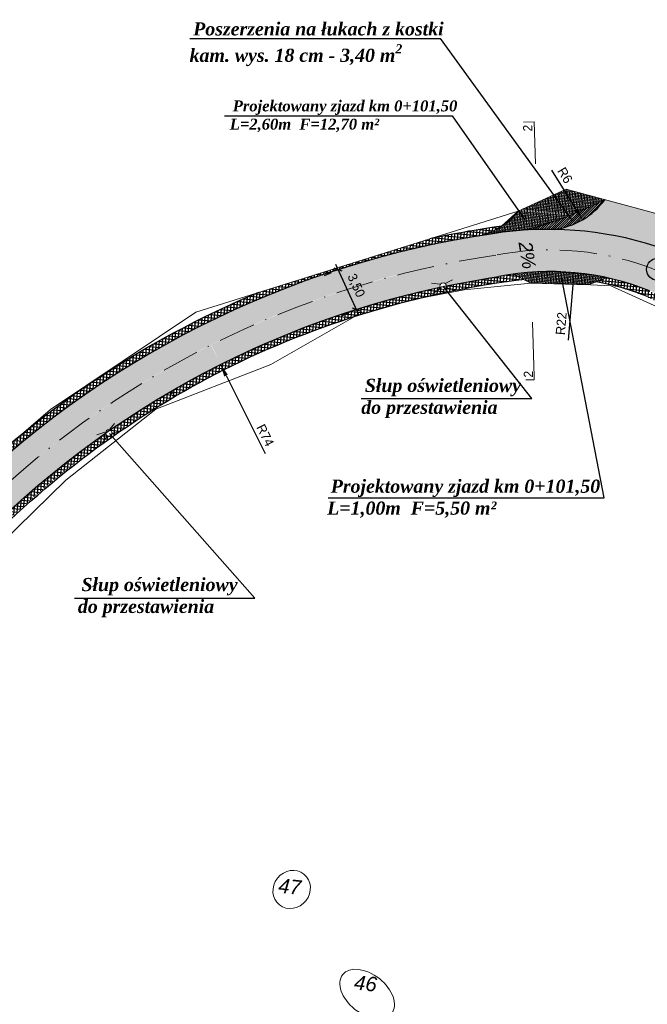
# Model space of a CAD drawing. Header units: metres. Extents: x 5555129 to 5556676, y 5635595 to 5636517.
# Tile 169 of 255: x 5556290 to 5556341, y 5635790 to 5635870. Entities that reach past the tile are written whole.
import ezdxf

# ---------------------------------------------------------------- set-up
doc = ezdxf.new("R2010")
doc.units = ezdxf.units.M
doc.header["$MEASUREMENT"] = 0
doc.linetypes.add('KROPK3-2', pattern=[5, 3, -1, 0, -1])
doc.linetypes.add('PRZER3-1', pattern=[4, 3, -1])
for name, color, linetype, lineweight, true_color in [('drogi', 7, 'Continuous', 20, 0xd6bc51), ('GESDZI_O', 7, 'Continuous', 18, 0x0a0909), ('GESKKL_O', 7, 'PRZER3-1', 18, 0x008000)]:
    doc.layers.add(name, color=color, linetype=linetype, lineweight=lineweight, true_color=true_color)
doc.layers.add('Warstwa 1', color=220, linetype='Continuous', lineweight=20)
doc.styles.add('GEO-INFO', font='plfontwi.shx', dxfattribs={"height": 0.25})
doc.styles.get("Standard").update_dxf_attribs({"font": 'plfontwi.shx', "height": 0.75})
doc.dimstyles.new('ISO-25', dxfattribs={"dimtxt": 2.5, "dimasz": 2.5, "dimexe": 1.25, "dimexo": 0.625, "dimtad": 1, "dimtxsty": 'Standard', "dimcen": 2.5, "dimadec": 0, "dimazin": 0, "dimtfac": 1, "dimtmove": 0, "dimatfit": 3, "dimfxl": 1, "dimarcsym": 0})
pattern_1 = [(0, (511.457, -240.33497), (0, 0.275), [0.2, -0.075]), (90, (511.457, -240.33497), (-0.275, 2e-17), [0.2, -0.075])]
pattern_2 = [(85, (511.45699, -240.33497), (-0.1245243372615, 0.0108944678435), []), (175, (511.45699, -240.33497), (-0.0108944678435, -0.1245243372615), [])]
pattern_3 = [(85, (511.457, -240.33497), (-0.249048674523, 0.021788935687), []), (175, (511.457, -240.33497), (-0.021788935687, -0.249048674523), [])]

# ---------------------------------------------------------------- blocks, each defined once
blk = doc.blocks.new('*D2577')
at = {"layer": 'Defpoints', "color": 0, "linetype": 'Continuous', "lineweight": 18}
for p in [(5556334.72, 5635849.484), (5556332.899, 5635827.522)]:
    blk.add_point(p, dxfattribs=at)
at = {"layer": 'Warstwa 1', "color": 0, "lineweight": -2}
blk.add_line((5556334.638, 5635848.487), (5556334.268, 5635844.027), dxfattribs=at)
at = {"layer": 'Warstwa 1', "color": 0, "linetype": 'Continuous', "lineweight": 18}
blk.add_solid([(5556334.804, 5635848.473), (5556334.471, 5635848.501), (5556334.72, 5635849.484)], dxfattribs=at)
at = {"layer": 'Warstwa 1', "color": 0, "linetype": 'Continuous', "insert": (5556333.701, 5635845.361), "char_height": 0.75, "attachment_point": 5, "rotation": 85.26072}
blk.add_mtext('R22', dxfattribs=at)
blk = doc.blocks.new('*D2578')
at = {"layer": 'Defpoints', "color": 0, "linetype": 'Continuous', "lineweight": 18}
for p in [(5556306.192, 5635842.057), (5556339.348, 5635775.863)]:
    blk.add_point(p, dxfattribs=at)
at = {"layer": 'Warstwa 1', "color": 0, "lineweight": -2}
blk.add_line((5556306.64, 5635841.163), (5556309.788, 5635834.877), dxfattribs=at)
at = {"layer": 'Warstwa 1', "color": 0, "linetype": 'Continuous', "lineweight": 18}
blk.add_solid([(5556306.789, 5635841.238), (5556306.491, 5635841.088), (5556306.192, 5635842.057)], dxfattribs=at)
at = {"layer": 'Warstwa 1', "color": 0, "linetype": 'Continuous', "insert": (5556309.81, 5635836.342), "char_height": 0.75, "attachment_point": 5, "rotation": 296.60581}
blk.add_mtext('R74', dxfattribs=at)
blk = doc.blocks.new('*D2585')
at = {"layer": 'Defpoints', "color": 0, "linetype": 'Continuous', "lineweight": 18}
for p in [(5556332.289, 5635858.843), (5556335.429, 5635853.745)]:
    blk.add_point(p, dxfattribs=at)
at = {"layer": 'Warstwa 1', "color": 0, "lineweight": -2}
blk.add_line((5556334.904, 5635854.597), (5556332.96, 5635857.753), dxfattribs=at)
at = {"layer": 'Warstwa 1', "color": 0, "linetype": 'Continuous', "lineweight": 18}
blk.add_solid([(5556334.762, 5635854.509), (5556335.046, 5635854.684), (5556335.429, 5635853.745)], dxfattribs=at)
at = {"layer": 'Warstwa 1', "color": 0, "linetype": 'Continuous', "insert": (5556334.011, 5635857.335), "char_height": 0.75, "attachment_point": 5, "rotation": 301.6272}
blk.add_mtext('R6', dxfattribs=at)
blk = doc.blocks.new('_Oblique')
at = {"color": 0, "linetype": 'ByBlock', "lineweight": -2}
blk.add_line((-0.5, -0.5), (0.5, 0.5), dxfattribs=at)
blk = doc.blocks.new('*D2586')
at = {"layer": 'Defpoints', "color": 0, "linetype": 'Continuous', "lineweight": 18}
for p in [(5556315.695, 5635849.716), (5556317.15, 5635846.506), (5556317.15, 5635846.506)]:
    blk.add_point(p, dxfattribs=at)
at = {"layer": 'Warstwa 1', "color": 0, "linetype": 'Continuous', "lineweight": -2}
for p, q in [((5556315.489, 5635850.172), (5556317.357, 5635846.051)), ((5556315.124, 5635849.463), (5556314.553, 5635849.209)), ((5556316.579, 5635846.252), (5556316.008, 5635845.999))]:
    blk.add_line(p, q, dxfattribs=at)
at = {"layer": 'Warstwa 1', "color": 0, "linetype": 'ByBlock', "lineweight": -2, "xscale": 0.5, "yscale": 0.5, "zscale": 0.5}
for p, rotation in [((5556315.695, 5635849.716), 114.3802774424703), ((5556317.15, 5635846.506), 294.3802774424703)]:
    blk.add_blockref('_Oblique', p, dxfattribs=dict(at, rotation=rotation))
at = {"layer": 'Warstwa 1', "color": 0, "linetype": 'Continuous', "lineweight": 20, "insert": (5556317.103, 5635848.419), "char_height": 0.75, "attachment_point": 5, "rotation": 294.38028}
blk.add_mtext('3,50', dxfattribs=at)

msp = doc.modelspace()

# ---------------------------------------------------------------- hatches: boundary and pattern name
h = msp.add_hatch()
h.set_pattern_fill('ANSI37', color=141, scale=2, angle=40)
h.set_pattern_definition(pattern_3)
h.paths.add_polyline_path([(5556327.48, 5635852.512), (5556327.309, 5635852.991, 0.013734), (5556323.096, 5635852.21), (5556309.262, 5635847.871, 0.017094), (5556304.419, 5635845.643), (5556304.643, 5635845.196, -0.077826)])
h.paths.add_polyline_path([(5556328.883, 5635853.226, 0.006915), (5556328.096, 5635853.111, 0.002553), (5556327.309, 5635852.991), (5556327.466, 5635852.55, 0.067186)])
h.paths.add_polyline_path([(5556304.643, 5635845.196), (5556304.419, 5635845.643, 0.058194), (5556289.3, 5635835.702), (5556288.047, 5635834.628, 0.017181), (5556284.138, 5635830.962), (5556270.143, 5635814.958), (5556270.53, 5635814.641), (5556284.504, 5635830.621, -0.08072)])
h = msp.add_hatch()
h.set_pattern_fill('ANSI37', color=141, scale=2, angle=40)
h.set_pattern_definition(pattern_3)
h.paths.add_polyline_path([(5556324.545, 5635847.918, -0.014832), (5556328.848, 5635848.676), (5556328.678, 5635849.153, 0.014526), (5556324.442, 5635848.405, -0.023342), (5556324.443, 5635848.381, -0.229735), (5556324.343, 5635848.174)])
h = msp.add_hatch()
h.set_pattern_fill('ANSI37', color=141, scale=2, angle=40)
h.set_pattern_definition(pattern_3)
edge = h.paths.add_edge_path()
edge.add_arc((5556339.481, 5635775.782), 73.666, 96.86493, 98.29929)
edge.add_line((5556328.848, 5635848.676), (5556328.678, 5635849.153))
edge.add_arc((5556332.834, 5635828.211), 21.351, 98.08948, 101.22521, ccw=False)
edge.add_line((5556329.829, 5635849.349), (5556330.676, 5635848.92))
h = msp.add_hatch()
h.set_pattern_fill('ANSI37', color=141, scale=2, angle=40)
h.set_pattern_definition(pattern_3)
edge = h.paths.add_edge_path()
edge.add_line((5556340.62, 5635847.554), (5556347.272, 5635844.063))
edge.add_line((5556347.272, 5635844.063), (5556347.433, 5635844.542))
edge.add_line((5556347.433, 5635844.542), (5556340.826, 5635848.01))
edge.add_arc((5556332.834, 5635828.211), 21.351, 68.01797, 77.6504)
edge.add_line((5556337.4, 5635849.068), (5556336.532, 5635848.738))
edge.add_arc((5556332.857, 5635828.398), 20.669, 67.9395, 79.75711, ccw=False)
h = msp.add_hatch()
h.set_pattern_fill('ANSI37', color=141, scale=2, angle=40)
h.set_pattern_definition(pattern_3)
h.paths.add_polyline_path([(5556319.335, 5635846.639, -0.006504), (5556321.185, 5635847.139), (5556321.763, 5635847.309), (5556322.165, 5635847.384, -0.008276), (5556324.545, 5635847.918), (5556324.343, 5635848.174, -0.51961), (5556323.929, 5635848.297, 0.063753), (5556306.192, 5635842.057, 0.035234), (5556297.235, 5635836.736, -0.393243), (5556297.458, 5635836.496, -0.275269), (5556297.332, 5635836.286), (5556297.368, 5635836.219, -0.083256)])
h = msp.add_hatch()
h.set_pattern_fill('ANSI37', color=141, scale=2, angle=40)
h.set_pattern_definition(pattern_3)
h.paths.add_polyline_path([(5556287.079, 5635828.249), (5556286.561, 5635827.656), (5556286.964, 5635827.358), (5556287.444, 5635827.907, -0.044246), (5556297.401, 5635836.242), (5556297.338, 5635836.33, -0.612092), (5556296.9, 5635836.502, 0.043414)])
at = {"layer": 'drogi', "lineweight": 5, "true_color": 0xf4e08b}
h = msp.add_hatch(dxfattribs=at)
h.set_pattern_fill('ANGLE', color=41)
h.set_pattern_definition(pattern_1)
edge = h.paths.add_edge_path()
edge.add_arc((5556332.643, 5635824.727), 28.245, 90.88373, 94.91572)
edge.add_arc((5556335.686, 5635791.084), 62.026, 95.05287, 104.20488)
edge.add_line((5556320.465, 5635851.213), (5556321.515, 5635847.867))
edge.add_arc((5556338.522, 5635777.642), 72.255, 101.74617, 103.61413, ccw=False)
edge.add_arc((5556324.106, 5635848.444), 0.3, 180, 191.62732, ccw=False)
edge.add_arc((5556324.106, 5635848.444), 0.3, 11.38963, 180, ccw=False)
edge.add_arc((5556338.522, 5635777.642), 72.255, 96.22596, 101.27078, ccw=False)
edge.add_arc((5556333.044, 5635829.533), 20.077, 62.25606, 96.74489, ccw=False)
edge.add_line((5556342.39, 5635847.302), (5556342.468, 5635847.262))
edge.add_line((5556342.468, 5635847.262), (5556343.908, 5635850.429))
edge.add_arc((5556346.463, 5635855.015), 5.249, 187.65799, 240.87312, ccw=False)
edge.add_line((5556341.261, 5635854.315), (5556337.218, 5635855.407))
edge.add_arc((5556332.566, 5635858.6), 5.642, 266.35108, 325.52978, ccw=False)
h = msp.add_hatch(dxfattribs=at)
h.set_pattern_fill('ANGLE', color=41)
h.set_pattern_definition(pattern_1)
h.paths.add_polyline_path([(5556328.069, 5635850.86), (5556327.48, 5635852.512, 0.159548), (5556284.504, 5635830.621), (5556263.173, 5635806.228), (5556259.37, 5635801.814), (5556260.68, 5635800.719), (5556285.784, 5635829.426, -0.160632)])
h = msp.add_hatch(dxfattribs=at)
h.set_pattern_fill('ANGLE', color=41)
h.set_pattern_definition(pattern_1)
h.paths.add_polyline_path([(5556328.069, 5635850.86), (5556327.48, 5635852.512, 0.077653), (5556304.691, 5635845.22), (5556305.445, 5635843.66, -0.078912)])
h.paths.add_polyline_path([(5556323.892, 5635848.29, -0.08043), (5556323.877, 5635848.384, -0.95417), (5556324.475, 5635848.412, -0.014417), (5556328.678, 5635849.153), (5556328.078, 5635850.833, 0.078843), (5556305.452, 5635843.644), (5556306.214, 5635842.068, -0.063561)])
h = msp.add_hatch(dxfattribs=at)
h.set_pattern_fill('ANGLE', color=41)
h.set_pattern_definition(pattern_1)
h.paths.add_polyline_path([(5556285.784, 5635829.426), (5556287.103, 5635828.273, -0.043661), (5556296.988, 5635836.563, -0.354139), (5556297.235, 5635836.736, -0.035318), (5556306.214, 5635842.068), (5556305.429, 5635843.632, 0.080533)])
at = {"layer": 'GESDZI_O', "linetype": 'Continuous', "lineweight": 9}
h = msp.add_hatch(dxfattribs=at)
h.set_pattern_fill('ANSI31', color=43)
h.set_pattern_definition([(45, (1114.57154, -241.69257), (-0.0883883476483, 0.0883883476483), [])])
edge = h.paths.add_edge_path()
edge.add_arc((5556322.003, 5635885.272), 33.558, 285.40755, 296.9723, ccw=False)
edge.add_arc((5556332.643, 5635824.727), 28.245, 88.99255, 93.49904, ccw=False)
edge.add_arc((5556332.399, 5635858.909), 5.987, 277.10177, 323.69135)
at = {"layer": 'GESKKL_O', "linetype": 'Continuous', "lineweight": 20}
h = msp.add_hatch(dxfattribs=at)
h.set_pattern_fill('ANSI37', color=140, angle=40)
h.set_pattern_definition([(85, (1114.57154, -241.69257), (-0.1245243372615, 0.0108944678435), []), (175, (1114.57154, -241.69257), (-0.0108944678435, -0.1245243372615), [])])
h.paths.add_polyline_path([(5556334.143, 5635853.987, 0.003333), (5556334.559, 5635854.151), (5556336.361, 5635854.94, 0.007163), (5556337.224, 5635855.364), (5556334.117, 5635856.203), (5556330.236, 5635854.449, -0.156981), (5556327.228, 5635852.48), (5556328.907, 5635852.801), (5556330.919, 5635852.92, 0.001489), (5556331.112, 5635852.974)])
h = msp.add_hatch(dxfattribs=at)
h.set_pattern_fill('ANSI37', color=140, angle=40)
h.set_pattern_definition(pattern_2)
edge = h.paths.add_edge_path()
edge.add_arc((5556325.673, 5635858.136), 5.867, 285.37911, 321.06176)
edge.add_arc((5556325.673, 5635858.137), 5.867, 285.37479, 321.06101, ccw=False)
edge.add_arc((5556338.593, 5635777.582), 75.755, 98.62758, 98.62787, ccw=False)
h = msp.add_hatch(dxfattribs=at)
h.set_pattern_fill('ANSI37', color=140, angle=40)
h.set_pattern_definition(pattern_2)
h.paths.add_polyline_path([(5556330.757, 5635849.411, 0.003051), (5556329.881, 5635849.31), (5556331.258, 5635848.624), (5556334.986, 5635848.545), (5556335.904, 5635848.499), (5556337.432, 5635849.08, 0.083815)])
at = {"layer": 'Warstwa 1', "linetype": 'Continuous', "lineweight": 40}
h = msp.add_hatch(color=0, dxfattribs=at)
h.dxf.hatch_style = 1
h.paths.add_polyline_path([(5556330.171, 5635849.372), (5556330.037, 5635852.871), (5556329.783, 5635852.853)])

# ---------------------------------------------------------------- linework, layer by layer
at = {"color": 141, "true_color": 0xadddf7}
for points in [[(5556328.883, 5635853.226, 0.006915), (5556328.096, 5635853.111, 0.016287), (5556323.096, 5635852.21, 0.016287)], [(5556309.262, 5635847.871, 0.098001), (5556284.138, 5635830.962), (5556262.797, 5635806.558)], [(5556259.129, 5635795.411), (5556286.997, 5635827.334, -0.082524), (5556306.555, 5635841.679, -0.073267)]]:
    msp.add_lwpolyline(points, format="xyb", dxfattribs=at)
msp.add_circle((5556341.489, 5635849.736), 0.891)
for centre, radius, start, end in [((5556339.952, 5635774.217), 75.276, 97.07881, 116.45576), ((5556332.857, 5635828.398), 20.669, 67.88511, 79.75711)]:
    msp.add_arc(centre, radius, start, end, dxfattribs=at)
at = {"layer": 'GESDZI_O', "color": 1, "linetype": 'Continuous', "lineweight": 9}
for p, q in [((5556334.117, 5635856.203), (5556330.236, 5635854.449)), ((5556337.289, 5635855.347), (5556334.117, 5635856.203)), ((5556331.258, 5635848.624), (5556329.829, 5635849.349)), ((5556331.258, 5635848.624), (5556335.904, 5635848.499)), ((5556337.432, 5635849.08), (5556335.904, 5635848.499))]:
    msp.add_line(p, q, dxfattribs=at)
at = {"layer": 'GESDZI_O', "color": 141, "linetype": 'Continuous', "lineweight": 9, "true_color": 0xadddf7}
for p, q in [((5556323.229, 5635848.619), (5556323.911, 5635848.549)), ((5556324.922, 5635848.898), (5556324.379, 5635848.613)), ((5556323.414, 5635847.847), (5556323.96, 5635848.186)), ((5556325.002, 5635848.111), (5556324.461, 5635848.254)), ((5556297.645, 5635837.294), (5556297.256, 5635836.82)), ((5556296.195, 5635836.377), (5556296.85, 5635836.578)), ((5556298.026, 5635836.6), (5556297.472, 5635836.52)), ((5556296.665, 5635835.738), (5556297.037, 5635836.263))]:
    msp.add_line(p, q, dxfattribs=at)
at = {"layer": 'GESDZI_O', "color": 3, "linetype": 'Continuous', "lineweight": 18}
for points in [[(5556096.653, 5635650.484), (5556136.253, 5635628.072), (5556145.62, 5635621.934), (5556150.154, 5635619.662), (5556155.686, 5635619.152), (5556160.541, 5635620.645), (5556161.552, 5635621.209), (5556164.205, 5635623.725), (5556166.882, 5635629.424), (5556191.944, 5635678.118), (5556202.848, 5635707.309), (5556204.081, 5635710.611), (5556210.134, 5635729.235), (5556212.634, 5635737.864), (5556214.79, 5635745.941), (5556218.639, 5635753.864), (5556225.081, 5635762.934), (5556256.402, 5635799.333), (5556285.223, 5635832.208), (5556292.466, 5635838.415), (5556304.192, 5635846.281), (5556330.236, 5635854.449), (5556334.117, 5635856.203)], [(5556334.117, 5635856.203), (5556341.252, 5635854.277), (5556344.784, 5635852.139), (5556348.217, 5635847.839), (5556346.96, 5635844.2), (5556337.706, 5635848.408), (5556334.986, 5635848.545), (5556331.258, 5635848.624), (5556325.879, 5635848.076), (5556321.763, 5635847.309), (5556317.029, 5635845.923), (5556310.261, 5635842.062), (5556300.982, 5635838.447), (5556293.71, 5635832.718), (5556283.282, 5635822.525)]]:
    msp.add_lwpolyline(points, dxfattribs=at)
at = {"layer": 'GESDZI_O', "color": 43, "linetype": 'Continuous', "lineweight": 9, "true_color": 0xb5b04a}
msp.add_lwpolyline([(5556334.117, 5635856.203), (5556337.289, 5635855.347), (5556334.312, 5635854.043), (5556330.976, 5635852.928), (5556330.976, 5635852.924), (5556328.907, 5635852.801), (5556327.228, 5635852.48), (5556328.234, 5635852.858), (5556328.887, 5635853.228), (5556328.887, 5635853.228), (5556330.236, 5635854.449), (5556334.117, 5635856.203)], dxfattribs=at)
at = {"layer": 'GESDZI_O', "color": 1, "linetype": 'Continuous', "lineweight": 30}
for points in [[(5556341.3, 5635851.613, 0.118163), (5556328.172, 5635852.617, 0.161865), (5556284.504, 5635830.621), (5556263.173, 5635806.228)], [(5556265.817, 5635803.935), (5556287.079, 5635828.249, -0.161352), (5556328.678, 5635849.153)]]:
    msp.add_lwpolyline(points, format="xyb", dxfattribs=at)
at = {"layer": 'GESDZI_O', "color": 5, "linetype": 'KROPK3-2', "lineweight": 13}
msp.add_lwpolyline([(5556264.5, 5635805.087), (5556285.8, 5635829.444, -0.161551), (5556328.423, 5635850.885, -0.161551)], format="xyb", dxfattribs=at)
at = {"layer": 'GESDZI_O', "color": 141, "linetype": 'Continuous', "lineweight": 9, "true_color": 0xadddf7}
for centre in [(5556324.18, 5635848.381), (5556297.163, 5635836.528)]:
    msp.add_circle(centre, 0.264, dxfattribs=at)
at = {"layer": 'GESDZI_O', "color": 43, "linetype": 'Continuous', "lineweight": 9, "true_color": 0xb5b04a}
msp.add_arc((5556322.003, 5635885.272), 33.558, 285.40755, 296.9723, dxfattribs=at)
at = {"layer": 'GESDZI_O', "color": 1, "linetype": 'Continuous', "lineweight": 30}
for centre, radius, start, end in [((5556332.399, 5635858.909), 5.987, 277.10177, 323.69135), ((5556332.834, 5635828.211), 21.351, 68.01797, 101.22521)]:
    msp.add_arc(centre, radius, start, end, dxfattribs=at)
at = {"layer": 'GESDZI_O', "color": 1, "linetype": 'Continuous', "lineweight": 9}
for centre, radius, start, end in [((5556325.673, 5635858.137), 5.867, 285.37479, 321.06101), ((5556339.432, 5635775.905), 74.034, 98.35219, 116.6782)]:
    msp.add_arc(centre, radius, start, end, dxfattribs=at)
at = {"layer": 'GESDZI_O', "color": 5, "linetype": 'KROPK3-2', "lineweight": 13}
msp.add_arc((5556332.834, 5635828.211), 23.101, 68.01797, 101.22521, dxfattribs=at)
at = {"layer": 'GESDZI_O', "color": 3, "linetype": 'Continuous', "lineweight": 18}
msp.add_ellipse((5556311.941, 5635799.659), major_axis=(0.988, 1.242), ratio=0.924217, start_param=-1.570796, end_param=4.712389, dxfattribs=at)
msp.add_ellipse((5556318.033, 5635791.215), major_axis=(1.975, -1.57), ratio=0.628901, dxfattribs=at)
at = {"layer": 'GESKKL_O', "color": 5, "linetype": 'Continuous', "lineweight": 20}
for p, q in [((5556331.526, 5635861.655), (5556330.671, 5635861.628)), ((5556331.524, 5635840.809), (5556330.86, 5635840.825))]:
    msp.add_line(p, q, dxfattribs=at)
at = {"layer": 'GESKKL_O', "color": 52, "linetype": 'Continuous', "lineweight": 30}
msp.add_line((5556318.335, 5635846.937), (5556318.335, 5635846.937), dxfattribs=at)
at = {"layer": 'GESKKL_O', "color": 5, "linetype": 'Continuous', "lineweight": 20}
for points in [[(5556331.634, 5635858.249), (5556331.526, 5635861.655)], [(5556331.524, 5635840.809), (5556331.531, 5635841.09), (5556331.391, 5635845.487)]]:
    msp.add_lwpolyline(points, dxfattribs=at)
at = {"layer": 'GESKKL_O', "color": 52, "linetype": 'Continuous', "lineweight": 30}
msp.add_lwpolyline([(5556302.208, 5635839.717), (5556302.208, 5635839.717), (5556302.315, 5635839.717), (5556302.208, 5635839.717)], dxfattribs=at)
at = {"layer": 'Warstwa 1', "color": 0, "linetype": 'Continuous', "lineweight": 25}
for points in [[(5556303.727, 5635868.389), (5556323.932, 5635868.389), (5556334.605, 5635853.638)], [(5556306.505, 5635862.136), (5556324.912, 5635862.136), (5556330.795, 5635853.716)], [(5556314.873, 5635831.278), (5556337.172, 5635831.278), (5556333.715, 5635849.126)], [(5556317.559, 5635839.297), (5556331.34, 5635839.297), (5556324.18, 5635848.381)], [(5556294.408, 5635823.187), (5556308.971, 5635823.187), (5556297.218, 5635836.496)]]:
    msp.add_lwpolyline(points, dxfattribs=at)

# ---------------------------------------------------------------- texts
at = {"layer": 'GESDZI_O', "color": 3, "linetype": 'Continuous', "lineweight": 18, "char_height": 1.092, "width": 17.40808, "attachment_point": 1, "rotation": 354.14296}
for s, insert in [('{\\fArial|b0|i1|c238|p34;\\H1.076x;47}', (5556310.94, 5635800.571)), ('{\\fArial|b0|i1|c238|p34;\\H1.076x;46}', (5556317.06, 5635792.752))]:
    msp.add_mtext(s, dxfattribs=dict(at, insert=insert))
at = {"layer": 'GESKKL_O', "color": 5, "linetype": 'Continuous', "lineweight": 20, "char_height": 0.731, "width": 1.94235, "attachment_point": 1, "rotation": 90.58663, "style": 'GEO-INFO'}
for insert in [(5556330.633, 5635860.874), (5556330.687, 5635840.998)]:
    msp.add_mtext('2', dxfattribs=dict(at, insert=insert))
at = {"layer": 'Warstwa 1', "color": 0, "linetype": 'Continuous', "lineweight": 40, "attachment_point": 1}
for s, insert, char_height, width in [('\\A1;{\\fTimes New Roman|b0|i0|c238|p18; \\fTimes New Roman|b1|i1|c238|p18;\\H1.3889x;Poszerzenia na łukach z kostki kam. wys. 18 cm - 3,40 m\\H0.7x;\\S2^ ;}', (5556303.695, 5635869.691), 0.7644, 23.25229), ('{\\fTimes New Roman|b0|i0|c238|p18; \\fTimes New Roman|b1|i1|c238|p18;\\H1.3889x;Projektowany zjazd km 0+101,50\\PL=2,60m  F=12,70 m²}', (5556306.941, 5635863.384), 0.637, 19.37691), ('{\\fTimes New Roman|b1|i0|c238|p18; \\fTimes New Roman|b1|i1|c238|p18;\\H1.3889x;Słup oświetleniowy \\Pdo przestawienia}', (5556317.559, 5635840.899), 0.7644, 23.25229), ('{\\fTimes New Roman|b0|i0|c238|p18; \\fTimes New Roman|b1|i1|c238|p18;\\H1.3889x;Projektowany zjazd km 0+101,50\\PL=1,00m  F=5,50 m²}', (5556314.803, 5635832.759), 0.7644, 23.25229), ('{\\fTimes New Roman|b0|i0|c238|p18; \\fTimes New Roman|b1|i1|c238|p18;\\H1.3889x;Słup oświetleniowy \\Pdo przestawienia}', (5556294.676, 5635824.818), 0.7644, 23.25229)]:
    msp.add_mtext(s, dxfattribs=dict(at, insert=insert, char_height=char_height, width=width))
at = {"layer": 'Warstwa 1', "color": 0, "linetype": 'Continuous', "lineweight": 40, "insert": (5556330.243, 5635851.889, 69.843), "char_height": 1.01976, "width": 16.25647, "attachment_point": 7, "rotation": 279.24463}
msp.add_mtext('{\\fArial|b0|i1|c238|p34;\\H1.076x;2%}', dxfattribs=at)

# ---------------------------------------------------------------- dimensions: what is measured, and where the dimension line sits
at = {"layer": 'Warstwa 1', "color": 6}
for center, mpoint, text, picture, middle in [((5556332.289, 5635858.843), (5556335.429, 5635853.745), 'R6', '*D2585', (5556333.436, 5635856.981)), ((5556332.899, 5635827.522), (5556334.72, 5635849.484), 'R22', '*D2577', (5556334.374, 5635845.305)), ((5556339.348, 5635775.863), (5556306.192, 5635842.057), 'R74', '*D2578', (5556309.206, 5635836.039))]:
    dim = msp.add_radius_dim(center=center, mpoint=mpoint, text=text, dimstyle='ISO-25', override={"dimtxt": 2, "dimasz": 1, "dimgap": 0.3, "dimcen": 1.5}, dxfattribs=at)
    dim.commit()
    dim.dimension.update_dxf_attribs({"geometry": picture, "text_midpoint": middle, "dimtype": 164})
at = {"layer": 'Warstwa 1', "color": 0, "linetype": 'Continuous', "lineweight": 20}
dim = msp.add_aligned_dim(p1=(5556315.695, 5635849.716), p2=(5556317.15, 5635846.506), distance=0, text='3,50', dimstyle='ISO-25', override={"dimtxt": 2, "dimasz": 0.5, "dimgap": 0.3, "dimblk1": 'Oblique', "dimblk2": 'Oblique', "dimsah": 1, "dimdle": 0.5}, dxfattribs=at)
dim.commit()
dim.dimension.update_dxf_attribs({"geometry": '*D2586', "text_midpoint": (5556317.103, 5635848.419)})

doc.saveas('drawing.dxf')
